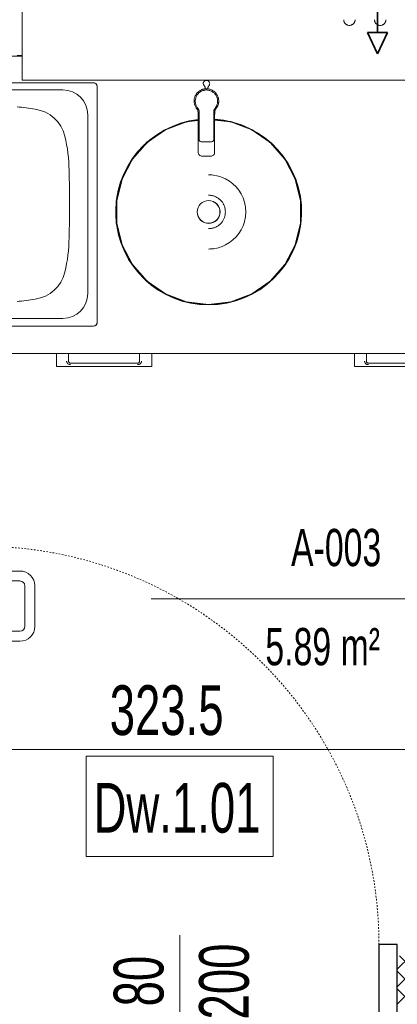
# Model space of a CAD drawing. Header units: centimetres. Extents: x 376 to 6517, y 1901 to 66534.
# Tile 49 of 105: x 1986 to 2062, y 66104 to 66302. Entities that reach past the tile are written whole.
import ezdxf

# ---------------------------------------------------------------- set-up
doc = ezdxf.new("R2010")
doc.units = ezdxf.units.CM
doc.linetypes.add('Kreska', pattern=[0.635, 0.3175, -0.3175])
for name, color, linetype, lineweight in [('A-ANNO-DIMS', 7, 'Continuous', 5), ('A-ANNO-DIMS-50', 7, 'Continuous', 5), ('A-AREA-IDEN', 7, 'Continuous', 5), ('A-DETL-GENF', 7, 'Continuous', 5), ('A-DOOR', 7, 'Continuous', 5), ('A-DOOR-FRAM', 7, 'Continuous', 25), ('A-DOOR-HDLN', 7, 'Kreska', 5), ('A-DOOR-IDEN', 7, 'Continuous', 5), ('A-GENM', 7, 'Continuous', 5), ('A-GLAZ', 7, 'Continuous', 5), ('A-WALL', 7, 'Continuous', 35), ('A-WALL-PATT', 7, 'Continuous', 35), ('G-IMPT', 7, 'Continuous', 5), ('I-FURN', 7, 'Continuous', 5), ('P-SANR-FIXT', 7, 'Continuous', 5)]:
    doc.layers.add(name, color=color, linetype=linetype, lineweight=lineweight)
doc.layers.add('A-DETL', color=7, linetype='Continuous', lineweight=5, true_color=0x00a600)
doc.styles.add('Arial Narrow_1', font='ARIALN.TTF', dxfattribs={"width": 0.8, "height": 10})
doc.styles.add('Arial_I_1', font='arial.ttf', dxfattribs={"width": 0.65, "height": 7.5})
doc.dimstyles.new('standard_wielkość_otworów', dxfattribs={"dimscale": 30.48, "dimtxt": 10.23431, "dimasz": 0.246063, "dimexe": 0.164042, "dimexo": 0.0625, "dimgap": 0, "dimtad": 1, "dimdec": 1, "dimrnd": 0.5, "dimdsep": 46, "dimtxsty": 'Arial Narrow_1', "dimblk1": 'OBLIQUE', "dimblk2": 'OBLIQUE', "dimsah": 1, "dimcen": 0.09, "dimazin": 0, "dimtfac": 1, "dimtdec": 4, "dimtix": 1, "dimtmove": 0, "dimatfit": 3, "dimfxl": 0.164042, "dimfxlon": 1, "dimtvp": 1, "dimtolj": 1, "dimtzin": 0, "dimarcsym": 2})

# ---------------------------------------------------------------- blocks, each defined once
blk = doc.blocks.new('Modele ogólne 2 - Modele ogólne 1-9019300-__-00_00 Przyziemie PB')
at = {"layer": 'A-GENM'}
for p, q in [((63702.14, 66201.46), (63568.64, 66201.46)), ((63628.87, 66141.59), (63892.19, 66141.59))]:
    blk.add_line(p, q, dxfattribs=at)
for centre, start, end in [((63716.47, 66195.31), 15, 90), ((63716.47, 66147.87), 285, 345)]:
    blk.add_arc(centre, 0.78, start, end, dxfattribs=at)
blk = doc.blocks.new('MEBLE szafka kuchenna doł - 3 szuflady-9019311-__-00_00 Przyziemie PB')
at = {"layer": 'G-IMPT'}
for p, q in [((-7.14, 60.01), (-7.14, 61.56)), ((-7.14, 60.63), (-7.14, 61.56)), ((-7.14, 60.63), (-7.14, 61.56)), ((-6.74, 61.96), (6.76, 61.96)), ((7.16, 61.56), (7.16, 60.01)), ((7.16, 61.56), (7.16, 60.05)), ((7.16, 61.56), (7.16, 60.05))]:
    blk.add_line(p, q, dxfattribs=at)
at = {"layer": 'G-IMPT', "flags": 128}
for points in [[(-6.74, 61.96), (-6.81, 61.95), (-6.87, 61.93), (-6.94, 61.9), (-6.99, 61.86), (-7.04, 61.82), (-7.08, 61.76), (-7.11, 61.7), (-7.13, 61.63), (-7.14, 61.56)], [(-7.14, 61.56), (-7.13, 61.63), (-7.11, 61.7), (-7.08, 61.76), (-7.04, 61.82), (-6.99, 61.86), (-6.94, 61.9), (-6.87, 61.93), (-6.81, 61.95), (-6.74, 61.96)], [(-7.04, 61.82), (-7.08, 61.76), (-7.11, 61.7), (-7.13, 61.63), (-7.14, 61.56)], [(-7.14, 61.56), (-7.13, 61.63), (-7.11, 61.7), (-7.08, 61.76), (-7.04, 61.82)], [(-7.04, 61.82), (-7.08, 61.76), (-7.11, 61.7), (-7.13, 61.63), (-7.14, 61.56)], [(-7.14, 61.56), (-7.13, 61.63), (-7.11, 61.7), (-7.08, 61.76), (-7.04, 61.82)], [(-6.74, 61.96), (-6.81, 61.95), (-6.87, 61.93), (-6.94, 61.9)], [(-6.94, 61.9), (-6.87, 61.93), (-6.81, 61.95), (-6.74, 61.96)], [(-6.74, 61.96), (-6.81, 61.95), (-6.87, 61.93), (-6.94, 61.9)], [(-6.94, 61.9), (-6.87, 61.93), (-6.81, 61.95), (-6.74, 61.96)], [(7.16, 61.56), (7.16, 61.63), (7.14, 61.7), (7.11, 61.76), (7.07, 61.82), (7.02, 61.86), (6.96, 61.9), (6.9, 61.93), (6.83, 61.95), (6.76, 61.96)], [(6.76, 61.96), (6.83, 61.95), (6.9, 61.93), (6.96, 61.9), (7.02, 61.86), (7.07, 61.82), (7.11, 61.76), (7.14, 61.7), (7.16, 61.63), (7.16, 61.56)], [(6.96, 61.9), (6.9, 61.93), (6.83, 61.95), (6.76, 61.96)], [(6.76, 61.96), (6.83, 61.95), (6.9, 61.93), (6.96, 61.9)], [(6.96, 61.9), (6.9, 61.93), (6.83, 61.95), (6.76, 61.96)], [(6.76, 61.96), (6.83, 61.95), (6.9, 61.93), (6.96, 61.9)], [(7.16, 61.56), (7.16, 61.63), (7.14, 61.7), (7.11, 61.76), (7.07, 61.82)], [(7.07, 61.82), (7.11, 61.76), (7.14, 61.7), (7.16, 61.63), (7.16, 61.56)], [(7.16, 61.56), (7.16, 61.63), (7.14, 61.7), (7.11, 61.76), (7.07, 61.82)], [(7.07, 61.82), (7.11, 61.76), (7.14, 61.7), (7.16, 61.63), (7.16, 61.56)]]:
    blk.add_lwpolyline(points, dxfattribs=at)
at = {"layer": 'I-FURN'}
for p, q in [((-9.59, 62.66), (9.61, 62.66)), ((-9.59, 62.66), (-9.59, 60.01)), ((9.61, 60.01), (9.61, 62.66)), ((28.41, 0.01), (28.41, 0.14))]:
    blk.add_line(p, q, dxfattribs=at)
for points, knots in [([(-6.74, 62.26), (-6.78, 62.26), (-6.87, 62.25), (-7.07, 62.21), (-7.24, 62.12), (-7.34, 62.01), (-7.39, 61.95), (-7.42, 61.89), (-7.45, 61.85), (-7.47, 61.81), (-7.49, 61.75), (-7.52, 61.67), (-7.53, 61.6), (-7.54, 61.56)], [0, 0, 0, 0, 0.125, 0.25, 0.5, 0.5625, 0.625, 0.6875, 0.71875, 0.75, 0.8125, 0.875, 1, 1, 1, 1]), ([(7.56, 61.56), (7.56, 61.6), (7.54, 61.67), (7.52, 61.75), (7.49, 61.81), (7.47, 61.85), (7.45, 61.89), (7.42, 61.95), (7.37, 62.01), (7.26, 62.12), (7.09, 62.21), (6.9, 62.25), (6.81, 62.26), (6.76, 62.26)], [0, 0, 0, 0, 0.125, 0.1875, 0.25, 0.28125, 0.3125, 0.375, 0.4375, 0.5, 0.75, 0.875, 1, 1, 1, 1])]:
    blk.add_open_spline(points, degree=3, knots=knots, dxfattribs=at)
for points in [[(-7.54, 61.56), (-7.52, 61.67), (-7.46, 61.87), (-7.29, 62.08), (-7.06, 62.22), (-6.85, 62.25), (-6.74, 62.26)], [(6.76, 62.26), (6.88, 62.25), (7.08, 62.22), (7.32, 62.08), (7.48, 61.87), (7.54, 61.67), (7.56, 61.56)]]:
    blk.add_open_spline(points, degree=3, dxfattribs=at)
blk = doc.blocks.new('Windows_S9000-Double-Vent-Window-with-Sashbars - O3 Windows_S9000-Double-Vent-Window-with-Sashbars 2-9090604-__-00_00 Przyziemie PB')
at = {"layer": 'A-GLAZ'}
for p, q in [((-69, -2.4), (-69, -23.4)), ((-69, -23.4), (69, -23.4))]:
    blk.add_line(p, q, dxfattribs=at)
for points, knots in [([(-4.25, -11.2), (-4.25, -11.22), (-4.25, -11.27), (-4.24, -11.35), (-4.23, -11.42), (-4.21, -11.5), (-4.19, -11.57), (-4.16, -11.64), (-4.13, -11.71), (-4.1, -11.78), (-4.06, -11.84), (-4, -11.92), (-3.93, -12), (-3.86, -12.06), (-3.78, -12.13), (-3.68, -12.2), (-3.54, -12.27), (-3.35, -12.33), (-3.2, -12.35), (-3.1, -12.35)], [0.5, 0.5, 0.5, 0.5, 0.5208333, 0.5416667, 0.5625, 0.5833333, 0.6041667, 0.625, 0.6458333, 0.6666667, 0.6875, 0.7083333, 0.75, 0.7708333, 0.7916667, 0.8333333, 0.875, 0.9166667, 1, 1, 1, 1]), ([(-3.1, -12.35), (-3, -12.35), (-2.85, -12.33), (-2.66, -12.27), (-2.52, -12.2), (-2.42, -12.13), (-2.34, -12.06), (-2.27, -12), (-2.19, -11.9), (-2.12, -11.8), (-2.07, -11.71), (-2.04, -11.64), (-2.01, -11.57), (-1.99, -11.5), (-1.97, -11.42), (-1.96, -11.35), (-1.95, -11.27), (-1.95, -11.22), (-1.95, -11.2)], [0, 0, 0, 0, 0.0833333, 0.125, 0.1666667, 0.2083333, 0.2291667, 0.25, 0.2916667, 0.3333333, 0.3541667, 0.375, 0.3958333, 0.4166667, 0.4375, 0.4583333, 0.4791667, 0.5, 0.5, 0.5, 0.5]), ([(1.95, -11.2), (1.95, -11.22), (1.95, -11.27), (1.96, -11.35), (1.97, -11.42), (1.99, -11.5), (2.01, -11.57), (2.04, -11.64), (2.07, -11.71), (2.1, -11.78), (2.14, -11.84), (2.2, -11.92), (2.27, -12), (2.34, -12.06), (2.42, -12.13), (2.52, -12.2), (2.66, -12.27), (2.85, -12.33), (3, -12.35), (3.1, -12.35)], [0.5, 0.5, 0.5, 0.5, 0.5208333, 0.5416667, 0.5625, 0.5833333, 0.6041667, 0.625, 0.6458333, 0.6666667, 0.6875, 0.7083333, 0.75, 0.7708333, 0.7916667, 0.8333333, 0.875, 0.9166667, 1, 1, 1, 1]), ([(3.1, -12.35), (3.2, -12.35), (3.35, -12.33), (3.54, -12.27), (3.68, -12.2), (3.78, -12.13), (3.86, -12.06), (3.93, -12), (4.01, -11.9), (4.08, -11.8), (4.13, -11.71), (4.16, -11.64), (4.19, -11.57), (4.21, -11.5), (4.23, -11.42), (4.24, -11.35), (4.25, -11.27), (4.25, -11.22), (4.25, -11.2)], [0, 0, 0, 0, 0.0833333, 0.125, 0.1666667, 0.2083333, 0.2291667, 0.25, 0.2916667, 0.3333333, 0.3541667, 0.375, 0.3958333, 0.4166667, 0.4375, 0.4583333, 0.4791667, 0.5, 0.5, 0.5, 0.5])]:
    blk.add_open_spline(points, degree=3, knots=knots, dxfattribs=at)
blk = doc.blocks.new('MEBLE szafka kuchenna doł - 3 szuflady-V5-__-00_00 Przyziemie PB')
at = {"layer": 'G-IMPT'}
for p, q in [((-7.14, 60.01), (-7.14, 61.56)), ((-7.14, 60.63), (-7.14, 61.56)), ((-7.14, 60.63), (-7.14, 61.56)), ((-6.74, 61.96), (6.76, 61.96)), ((7.16, 61.56), (7.16, 60.01)), ((7.16, 61.56), (7.16, 60.05)), ((7.16, 61.56), (7.16, 60.05))]:
    blk.add_line(p, q, dxfattribs=at)
at = {"layer": 'G-IMPT', "flags": 128}
for points in [[(-6.74, 61.96), (-6.81, 61.95), (-6.87, 61.93), (-6.94, 61.9), (-6.99, 61.86), (-7.04, 61.82), (-7.08, 61.76), (-7.11, 61.7), (-7.13, 61.63), (-7.14, 61.56)], [(-7.14, 61.56), (-7.13, 61.63), (-7.11, 61.7), (-7.08, 61.76), (-7.04, 61.82), (-6.99, 61.86), (-6.94, 61.9), (-6.87, 61.93), (-6.81, 61.95), (-6.74, 61.96)], [(-7.04, 61.82), (-7.08, 61.76), (-7.11, 61.7), (-7.13, 61.63), (-7.14, 61.56)], [(-7.14, 61.56), (-7.13, 61.63), (-7.11, 61.7), (-7.08, 61.76), (-7.04, 61.82)], [(-7.04, 61.82), (-7.08, 61.76), (-7.11, 61.7), (-7.13, 61.63), (-7.14, 61.56)], [(-7.14, 61.56), (-7.13, 61.63), (-7.11, 61.7), (-7.08, 61.76), (-7.04, 61.82)], [(-6.74, 61.96), (-6.81, 61.95), (-6.87, 61.93), (-6.94, 61.9)], [(-6.94, 61.9), (-6.87, 61.93), (-6.81, 61.95), (-6.74, 61.96)], [(-6.74, 61.96), (-6.81, 61.95), (-6.87, 61.93), (-6.94, 61.9)], [(-6.94, 61.9), (-6.87, 61.93), (-6.81, 61.95), (-6.74, 61.96)], [(7.16, 61.56), (7.16, 61.63), (7.14, 61.7), (7.11, 61.76), (7.07, 61.82), (7.02, 61.86), (6.96, 61.9), (6.9, 61.93), (6.83, 61.95), (6.76, 61.96)], [(6.76, 61.96), (6.83, 61.95), (6.9, 61.93), (6.96, 61.9), (7.02, 61.86), (7.07, 61.82), (7.11, 61.76), (7.14, 61.7), (7.16, 61.63), (7.16, 61.56)], [(6.96, 61.9), (6.9, 61.93), (6.83, 61.95), (6.76, 61.96)], [(6.76, 61.96), (6.83, 61.95), (6.9, 61.93), (6.96, 61.9)], [(6.96, 61.9), (6.9, 61.93), (6.83, 61.95), (6.76, 61.96)], [(6.76, 61.96), (6.83, 61.95), (6.9, 61.93), (6.96, 61.9)], [(7.16, 61.56), (7.16, 61.63), (7.14, 61.7), (7.11, 61.76), (7.07, 61.82)], [(7.07, 61.82), (7.11, 61.76), (7.14, 61.7), (7.16, 61.63), (7.16, 61.56)], [(7.16, 61.56), (7.16, 61.63), (7.14, 61.7), (7.11, 61.76), (7.07, 61.82)], [(7.07, 61.82), (7.11, 61.76), (7.14, 61.7), (7.16, 61.63), (7.16, 61.56)]]:
    blk.add_lwpolyline(points, dxfattribs=at)
at = {"layer": 'I-FURN'}
for p, q in [((-9.59, 62.66), (9.61, 62.66)), ((-9.59, 62.66), (-9.59, 60.01)), ((9.61, 60.01), (9.61, 62.66))]:
    blk.add_line(p, q, dxfattribs=at)
for points, knots in [([(-6.74, 62.26), (-6.78, 62.26), (-6.87, 62.25), (-7.07, 62.21), (-7.24, 62.12), (-7.34, 62.01), (-7.39, 61.95), (-7.42, 61.89), (-7.45, 61.85), (-7.47, 61.81), (-7.49, 61.75), (-7.52, 61.67), (-7.53, 61.6), (-7.54, 61.56)], [0, 0, 0, 0, 0.125, 0.25, 0.5, 0.5625, 0.625, 0.6875, 0.71875, 0.75, 0.8125, 0.875, 1, 1, 1, 1]), ([(7.56, 61.56), (7.56, 61.6), (7.54, 61.67), (7.52, 61.75), (7.49, 61.81), (7.47, 61.85), (7.45, 61.89), (7.42, 61.95), (7.37, 62.01), (7.26, 62.12), (7.09, 62.21), (6.9, 62.25), (6.81, 62.26), (6.76, 62.26)], [0, 0, 0, 0, 0.125, 0.1875, 0.25, 0.28125, 0.3125, 0.375, 0.4375, 0.5, 0.75, 0.875, 1, 1, 1, 1])]:
    blk.add_open_spline(points, degree=3, knots=knots, dxfattribs=at)
for points in [[(-7.54, 61.56), (-7.52, 61.67), (-7.46, 61.87), (-7.29, 62.08), (-7.06, 62.22), (-6.85, 62.25), (-6.74, 62.26)], [(6.76, 62.26), (6.88, 62.25), (7.08, 62.22), (7.32, 62.08), (7.48, 61.87), (7.54, 61.67), (7.56, 61.56)]]:
    blk.add_open_spline(points, degree=3, dxfattribs=at)
blk = doc.blocks.new('Drz Drzwi pełne x1 ___FK_04_1 - Dd - W - DRE zwykłe - 88 x 207_3 _80 x 200_-9287434-__-00_00 Przyziemie PB')
at = {"layer": 'A-DOOR'}
for p, q in [((-35.3, 82.45), (-32.2, 82.45)), ((-35.3, 80.45), (-32.2, 80.45)), ((-31.2, 71.31), (-31.2, 79.45)), ((-29.2, 71.31), (-29.2, 79.45)), ((-34.3, 70.31), (-32.2, 70.31)), ((-34.3, 68.31), (-32.2, 68.31))]:
    blk.add_line(p, q, dxfattribs=at)
for centre, radius, start, end in [((-32.2, 79.45), 3, 0, 90), ((-32.2, 79.45), 1, 0, 90), ((-32.2, 71.31), 3, 270, 0), ((-32.2, 71.31), 1, 270, 0)]:
    blk.add_arc(centre, radius, start, end, dxfattribs=at)
at = {"layer": 'A-DOOR-FRAM'}
for p, q in [((43.8, 7.25), (40.1, 7.25)), ((40.1, 7.25), (40.1, -7.25)), ((43.8, -7.25), (43.8, 7.25))]:
    blk.add_line(p, q, dxfattribs=at)
at = {"layer": 'A-DOOR-HDLN'}
blk.add_arc((-40.1, 7.25), 80.2, 360, 90, dxfattribs=at)
blk = doc.blocks.new('Stainless steel double bowl kitchen sink - J - 870510901 - 870510901 Stainless Steel-9242415-__-00_00 Przyziemie PB')
at = {"layer": 'A-GENM'}
for p, q in [((12.41, 0), (44.2, 0)), ((38.09, -1.43), (11.93, -1.43)), ((45, -0.8), (45, -48.2)), ((43.09, -42.43), (43.09, -6.43)), ((1.68, -47.43), (38.09, -47.43)), ((44.2, -49), (-44.2, -49))]:
    blk.add_line(p, q, dxfattribs=at)
for centre, radius, start, end in [((38.09, -6.43), 5, 360, 90), ((44.2, -0.8), 0.8, 360, 90), ((26.27, -39.06), 34.31, 79.5365, 85.6768), ((31.56, -12.37), 7.11, 13.2947, 82.421), ((7.42, -18.08), 31.92, 0.7053, 13.2947), ((-225.05, -24.43), 264.47, 358.5375, 1.4625), ((7.42, -30.79), 31.92, 346.7053, 359.2947), ((31.56, -36.5), 7.11, 277.579, 346.7053), ((26.27, -9.81), 34.31, 274.3232, 280.4635), ((38.09, -42.43), 5, 270, 360), ((44.2, -48.2), 0.8, 270, 360)]:
    blk.add_arc(centre, radius, start, end, dxfattribs=at)
blk = doc.blocks.new('Sanitary_Basins_DELABIE_120470-HEMI-inset-round-washbasin-diam-3 - Sanitary_Basins_DELABIE_120470-HEMI-inset-round-washbasin-diam-3-9282861-__-00_00 Przyziemie PB')
at = {"layer": 'A-GENM'}
for radius, start, end in [(18.73, 90, 263.5441), (18.65, 90, 263.5164), (18.73, 273.7379, 90), (18.65, 273.7539, 90), (7.47, 80.2369, 90), (7.47, 69.8663, 79.4118), (7.47, 15.2254, 69.6132), (2.3, 90, 270), (2.28, 90, 270), (3.37, 70.5311, 90), (3.36, 83.5745, 90), (2.3, 270, 90), (2.28, 270, 88.9024), (3.36, 70, 80.8278), (3.37, 50.3011, 70), (3.37, 30, 50), (3.37, 10, 29.4335), (3.37, 350.4059, 9.5941), (7.47, 5.2941, 14.989), (7.47, 355.1021, 4.8979), (3.37, 310, 330), (7.47, 290.3868, 344.7746), (3.37, 330.5665, 350), (7.47, 345.011, 354.7059), (3.37, 270, 289.4689), (3.36, 270, 276.4255), (3.36, 279.1722, 290), (3.37, 290, 309.6989), (7.47, 270, 279.7631), (7.47, 280.5882, 290.1337)]:
    blk.add_arc((0, 0), radius, start, end, dxfattribs=at)
at = {"layer": 'G-IMPT', "flags": 128}
for points in [[(0, 18.73), (-4.48, 18.19), (-8.7, 16.58), (-12.42, 14.02), (-15.41, 10.64), (-17.51, 6.64), (-18.59, 2.26), (-18.59, -2.26), (-17.51, -6.64), (-15.41, -10.64), (-12.42, -14.02), (-8.7, -16.58), (-4.48, -18.19), (-2.09, -18.48)], [(-2.09, -18.4), (-4.46, -18.11), (-8.67, -16.51), (-12.37, -13.96), (-15.35, -10.59), (-17.44, -6.61), (-18.51, -2.25), (-18.51, 2.25), (-17.44, 6.61), (-15.35, 10.59), (-12.37, 13.96), (-8.67, 16.51), (-4.46, 18.11), (0, 18.65)], [(1.21, -18.58), (4.48, -18.19), (8.7, -16.58), (12.42, -14.02), (15.41, -10.64), (17.51, -6.64), (18.59, -2.26), (18.59, 2.26), (17.51, 6.64), (15.41, 10.64), (12.42, 14.02), (8.7, 16.58), (4.48, 18.19), (0, 18.73)], [(0, 18.65), (4.46, 18.11), (8.67, 16.51), (12.37, 13.96), (15.35, 10.59), (17.44, 6.61), (18.51, 2.25), (18.51, -2.25), (17.44, -6.61), (15.35, -10.59), (12.37, -13.96), (8.67, -16.51), (4.46, -18.11), (1.21, -18.5)]]:
    blk.add_lwpolyline(points, dxfattribs=at)
blk = doc.blocks.new('Sanitary_Taps-Mixers_DURAVIT-AG_A-1-Single-lever-washbasin-mixer A11010 - A_1 Single lever washbasin mixer with pop-up waste - A11010001010-8252695-__-00_00 Przyziemie PB')
at = {"layer": 'A-DETL-GENF'}
for p, q in [((-0.45, 3.98), (-0.54, 3.89)), ((-0.35, 4.06), (-0.45, 3.98)), ((-0.24, 4.11), (-0.35, 4.06)), ((-0.14, 4.14), (-0.24, 4.11)), ((-0.04, 4.16), (-0.14, 4.14)), ((0.06, 4.16), (-0.04, 4.16)), ((0.16, 4.14), (0.06, 4.16)), ((0.26, 4.11), (0.16, 4.14)), ((0.36, 4.06), (0.26, 4.11)), ((0.47, 3.98), (0.36, 4.06)), ((0.55, 3.89), (0.47, 3.98)), ((-1.5, 1.98), (-1.59, 1.91)), ((-1.5, 1.98), (-1.59, 1.91)), ((-1.41, 2.05), (-1.5, 1.98)), ((-1.41, 2.05), (-1.5, 1.98)), ((-1.32, 2.11), (-1.41, 2.05)), ((-1.32, 2.11), (-1.41, 2.05)), ((-1.23, 2.17), (-1.32, 2.11)), ((-1.23, 2.17), (-1.32, 2.11)), ((-1.13, 2.22), (-1.23, 2.17)), ((-1.13, 2.22), (-1.23, 2.17)), ((-1.02, 2.27), (-1.13, 2.22)), ((-1.02, 2.27), (-1.13, 2.22)), ((-1.03, 2), (-1.12, 1.95)), ((-0.86, 2.08), (-1.03, 2)), ((-0.91, 2.32), (-1.02, 2.27)), ((-0.91, 2.32), (-1.02, 2.27)), ((-0.8, 2.36), (-0.91, 2.32)), ((-0.8, 2.36), (-0.91, 2.32)), ((-0.69, 2.14), (-0.86, 2.08)), ((-0.69, 2.39), (-0.8, 2.36)), ((-0.69, 2.39), (-0.8, 2.36)), ((-0.57, 2.43), (-0.69, 2.39)), ((-0.57, 2.43), (-0.69, 2.39)), ((-0.54, 2.18), (-0.69, 2.14)), ((-0.63, 3.69), (-0.64, 3.58)), ((-0.64, 3.58), (-0.63, 3.48)), ((-0.6, 3.79), (-0.63, 3.69)), ((-0.63, 3.48), (-0.6, 3.38)), ((-0.54, 3.89), (-0.6, 3.79)), ((-0.6, 3.38), (-0.28, 2.81)), ((-0.45, 2.45), (-0.57, 2.43)), ((-0.45, 2.45), (-0.57, 2.43)), ((-0.43, 2.21), (-0.54, 2.18)), ((-0.26, 2.47), (-0.45, 2.45)), ((-0.26, 2.47), (-0.45, 2.45)), ((-0.23, 2.24), (-0.43, 2.21)), ((-0.28, 2.81), (-0.26, 2.47)), ((0, 2.49), (-0.26, 2.47)), ((-0.07, 2.25), (-0.23, 2.24)), ((0.08, 2.25), (-0.07, 2.25)), ((0.26, 2.48), (0, 2.49)), ((0.21, 2.24), (0.08, 2.25)), ((0.4, 2.22), (0.21, 2.24)), ((0.26, 2.76), (0.59, 3.32)), ((0.26, 2.48), (0.26, 2.76)), ((0.44, 2.45), (0.26, 2.48)), ((0.44, 2.45), (0.26, 2.48)), ((0.55, 2.18), (0.4, 2.22)), ((0.56, 2.43), (0.44, 2.45)), ((0.56, 2.43), (0.44, 2.45)), ((0.61, 3.79), (0.55, 3.89)), ((0.7, 2.14), (0.55, 2.18)), ((0.69, 2.39), (0.56, 2.43)), ((0.69, 2.39), (0.56, 2.43)), ((0.59, 3.32), (0.63, 3.43)), ((0.65, 3.69), (0.61, 3.79)), ((0.63, 3.43), (0.66, 3.53)), ((0.66, 3.53), (0.65, 3.69)), ((0.81, 2.36), (0.69, 2.39)), ((0.81, 2.36), (0.69, 2.39)), ((0.83, 2.09), (0.7, 2.14)), ((0.93, 2.31), (0.81, 2.36)), ((0.93, 2.31), (0.81, 2.36)), ((0.99, 2.02), (0.83, 2.09)), ((1.04, 2.26), (0.93, 2.31)), ((1.04, 2.26), (0.93, 2.31)), ((1.13, 1.95), (0.99, 2.02)), ((1.15, 2.21), (1.04, 2.26)), ((1.15, 2.21), (1.04, 2.26)), ((1.26, 2.14), (1.15, 2.21)), ((1.26, 2.14), (1.15, 2.21)), ((1.37, 2.08), (1.26, 2.14)), ((1.37, 2.08), (1.26, 2.14)), ((1.47, 2.01), (1.37, 2.08)), ((1.47, 2.01), (1.37, 2.08)), ((1.56, 1.94), (1.47, 2.01)), ((1.56, 1.94), (1.47, 2.01)), ((-2.47, 0.2), (-2.48, -0.19)), ((-2.47, 0.2), (-2.48, -0.19)), ((-2.46, 0.33), (-2.47, 0.2)), ((-2.46, 0.33), (-2.47, 0.2)), ((-2.44, 0.45), (-2.46, 0.33)), ((-2.44, 0.45), (-2.46, 0.33)), ((-2.41, 0.58), (-2.44, 0.45)), ((-2.41, 0.58), (-2.44, 0.45)), ((-2.38, 0.7), (-2.41, 0.58)), ((-2.38, 0.7), (-2.41, 0.58)), ((-2.34, 0.82), (-2.38, 0.7)), ((-2.34, 0.82), (-2.38, 0.7)), ((-2.3, 0.94), (-2.34, 0.82)), ((-2.3, 0.94), (-2.34, 0.82)), ((-2.24, 1.06), (-2.3, 0.94)), ((-2.24, 1.06), (-2.3, 0.94)), ((-2.24, 0.16), (-2.25, 0)), ((-2.19, 1.17), (-2.24, 1.06)), ((-2.19, 1.17), (-2.24, 1.06)), ((-2.22, 0.31), (-2.24, 0.16)), ((-2.21, 0.41), (-2.22, 0.31)), ((-2.16, 0.62), (-2.21, 0.41)), ((-2.13, 1.28), (-2.19, 1.17)), ((-2.13, 1.28), (-2.19, 1.17)), ((-2.11, 0.77), (-2.16, 0.62)), ((-2.06, 1.38), (-2.13, 1.28)), ((-2.06, 1.38), (-2.13, 1.28)), ((-2.07, 0.86), (-2.11, 0.77)), ((-1.99, 1.03), (-2.07, 0.86)), ((-1.99, 1.48), (-2.06, 1.38)), ((-1.99, 1.48), (-2.06, 1.38)), ((-1.92, 1.58), (-1.99, 1.48)), ((-1.92, 1.58), (-1.99, 1.48)), ((-1.9, 1.19), (-1.99, 1.03)), ((-1.84, 1.67), (-1.92, 1.58)), ((-1.84, 1.67), (-1.92, 1.58)), ((-1.82, 1.32), (-1.9, 1.19)), ((-1.76, 1.76), (-1.84, 1.67)), ((-1.76, 1.76), (-1.84, 1.67)), ((-1.74, 1.42), (-1.82, 1.32)), ((-1.68, 1.84), (-1.76, 1.76)), ((-1.68, 1.84), (-1.76, 1.76)), ((-1.61, 1.56), (-1.74, 1.42)), ((-1.59, 1.91), (-1.68, 1.84)), ((-1.59, 1.91), (-1.68, 1.84)), ((-1.5, 1.67), (-1.61, 1.56)), ((-1.42, 1.74), (-1.5, 1.67)), ((-1.25, 1.87), (-1.42, 1.74)), ((-1.12, 1.95), (-1.25, 1.87)), ((1.24, 1.88), (1.13, 1.95)), ((1.39, 1.77), (1.24, 1.88)), ((1.51, 1.67), (1.39, 1.77)), ((1.6, 1.59), (1.51, 1.67)), ((1.65, 1.86), (1.56, 1.94)), ((1.65, 1.86), (1.56, 1.94)), ((1.73, 1.45), (1.6, 1.59)), ((1.74, 1.78), (1.65, 1.86)), ((1.74, 1.78), (1.65, 1.86)), ((1.83, 1.32), (1.73, 1.45)), ((1.82, 1.69), (1.74, 1.78)), ((1.82, 1.69), (1.74, 1.78)), ((1.9, 1.61), (1.82, 1.69)), ((1.9, 1.61), (1.82, 1.69)), ((1.89, 1.23), (1.83, 1.32)), ((1.99, 1.06), (1.89, 1.23)), ((1.97, 1.52), (1.9, 1.61)), ((1.97, 1.52), (1.9, 1.61)), ((2.03, 1.43), (1.97, 1.52)), ((2.03, 1.43), (1.97, 1.52)), ((2.06, 0.92), (1.99, 1.06)), ((2.09, 1.34), (2.03, 1.43)), ((2.09, 1.34), (2.03, 1.43)), ((2.1, 0.83), (2.06, 0.92)), ((2.15, 1.24), (2.09, 1.34)), ((2.15, 1.24), (2.09, 1.34)), ((2.17, 0.62), (2.1, 0.83)), ((2.2, 1.14), (2.15, 1.24)), ((2.2, 1.14), (2.15, 1.24)), ((2.21, 0.47), (2.17, 0.62)), ((2.25, 1.04), (2.2, 1.14)), ((2.25, 1.04), (2.2, 1.14)), ((2.23, 0.31), (2.21, 0.47)), ((2.25, 0.2), (2.23, 0.31)), ((2.3, 0.93), (2.25, 1.04)), ((2.3, 0.93), (2.25, 1.04)), ((2.25, 0), (2.25, 0.2)), ((2.34, 0.82), (2.3, 0.93)), ((2.34, 0.82), (2.3, 0.93)), ((2.38, 0.7), (2.34, 0.82)), ((2.38, 0.7), (2.34, 0.82)), ((2.41, 0.58), (2.38, 0.7)), ((2.41, 0.58), (2.38, 0.7)), ((2.43, 0.46), (2.41, 0.58)), ((2.43, 0.46), (2.41, 0.58)), ((2.45, 0.34), (2.43, 0.46)), ((2.45, 0.34), (2.43, 0.46)), ((2.47, 0.22), (2.45, 0.34)), ((2.47, 0.22), (2.45, 0.34)), ((2.47, 0.09), (2.47, 0.22)), ((2.47, 0.09), (2.47, 0.22)), ((2.47, -0.04), (2.47, 0.09)), ((2.47, -0.04), (2.47, 0.09)), ((-2.48, -0.19), (-2.42, -0.59)), ((-2.48, -0.19), (-2.42, -0.59)), ((-2.42, -0.59), (-2.29, -0.97)), ((-2.42, -0.59), (-2.29, -0.97)), ((-2.29, -0.97), (-2.09, -1.31)), ((-2.29, -0.97), (-2.09, -1.31)), ((-2.25, 0), (-2.24, -0.15)), ((-2.24, -0.15), (-2.22, -0.31)), ((-2.22, -0.31), (-2.2, -0.46)), ((-2.2, -0.46), (-2.16, -0.61)), ((-2.16, -0.61), (-2.11, -0.76)), ((-2.11, -0.76), (-2.06, -0.9)), ((-2.09, -1.31), (-2.03, -1.4)), ((-2.09, -1.31), (-2.03, -1.4)), ((-2.06, -0.9), (-1.99, -1.04)), ((-2.03, -1.4), (-1.97, -1.49)), ((-2.03, -1.4), (-1.97, -1.49)), ((-1.99, -1.04), (-1.91, -1.17)), ((-1.97, -1.49), (-1.9, -1.57)), ((-1.97, -1.49), (-1.9, -1.57)), ((-1.91, -1.17), (-1.83, -1.3)), ((-1.9, -1.57), (-1.82, -1.66)), ((-1.9, -1.57), (-1.82, -1.66)), ((-1.83, -1.3), (-1.74, -1.43)), ((-1.82, -1.66), (-1.76, -1.72)), ((-1.82, -1.66), (-1.76, -1.72)), ((-1.76, -1.72), (-1.72, -2)), ((-1.76, -1.72), (-1.72, -2)), ((-1.74, -1.43), (-1.66, -1.52)), ((-1.66, -1.52), (-1.62, -1.59)), ((-1.62, -1.59), (-1.58, -1.66)), ((-1.58, -1.66), (-1.54, -1.76)), ((-1.54, -1.76), (-1.51, -1.85)), ((-1.51, -1.85), (-1.49, -1.96)), ((-1.49, -1.96), (-1.48, -2.05)), ((1.48, -2.07), (1.5, -1.97)), ((1.5, -1.97), (1.51, -1.89)), ((1.51, -1.89), (1.54, -1.79)), ((1.54, -1.79), (1.58, -1.69)), ((1.58, -1.69), (1.63, -1.6)), ((1.63, -1.6), (1.67, -1.52)), ((1.67, -1.52), (1.74, -1.43)), ((1.73, -2), (1.76, -1.79)), ((1.73, -2), (1.76, -1.79)), ((1.74, -1.43), (1.84, -1.3)), ((1.76, -1.79), (1.78, -1.71)), ((1.76, -1.79), (1.78, -1.71)), ((1.78, -1.71), (1.84, -1.64)), ((1.78, -1.71), (1.84, -1.64)), ((1.84, -1.3), (1.9, -1.22)), ((1.84, -1.64), (1.92, -1.55)), ((1.84, -1.64), (1.92, -1.55)), ((1.9, -1.22), (2, -1.04)), ((1.92, -1.55), (1.99, -1.45)), ((1.92, -1.55), (1.99, -1.45)), ((1.99, -1.45), (2.06, -1.35)), ((1.99, -1.45), (2.06, -1.35)), ((2, -1.04), (2.05, -0.93)), ((2.05, -0.93), (2.12, -0.76)), ((2.06, -1.35), (2.28, -0.97)), ((2.06, -1.35), (2.28, -0.97)), ((2.12, -0.76), (2.16, -0.63)), ((2.16, -0.63), (2.21, -0.46)), ((2.21, -0.46), (2.23, -0.32)), ((2.23, -0.32), (2.25, -0.15)), ((2.25, -0.15), (2.25, 0)), ((2.28, -0.97), (2.41, -0.55)), ((2.28, -0.97), (2.41, -0.55)), ((2.41, -0.55), (2.44, -0.42)), ((2.41, -0.55), (2.44, -0.42)), ((2.44, -0.42), (2.46, -0.29)), ((2.44, -0.42), (2.46, -0.29)), ((2.46, -0.29), (2.47, -0.17)), ((2.46, -0.29), (2.47, -0.17)), ((2.47, -0.17), (2.47, -0.04)), ((2.47, -0.17), (2.47, -0.04)), ((-1.72, -2), (-1.69, -2.23)), ((-1.72, -2), (-1.69, -2.23)), ((-1.69, -2.23), (-1.67, -2.36)), ((-1.69, -2.23), (-1.67, -2.36)), ((-1.67, -2.36), (-1.66, -2.49)), ((-1.67, -2.36), (-1.66, -2.49)), ((-1.66, -2.49), (-1.66, -2.63)), ((-1.66, -2.49), (-1.66, -2.63)), ((-1.66, -2.63), (-1.65, -2.78)), ((-1.66, -2.63), (-1.65, -2.78)), ((-1.65, -2.78), (-1.65, -2.94)), ((-1.65, -2.78), (-1.65, -2.94)), ((-1.65, -2.94), (-1.65, -3.1)), ((-1.65, -2.94), (-1.65, -3.1)), ((-1.65, -3.1), (-1.65, -3.19)), ((-1.65, -3.1), (-1.65, -3.19)), ((-1.65, -3.19), (-1.65, -3.36)), ((-1.65, -3.19), (-1.65, -3.36)), ((-1.65, -3.36), (-1.65, -3.53)), ((-1.65, -3.36), (-1.65, -3.53)), ((-1.65, -3.53), (-1.65, -3.7)), ((-1.65, -3.53), (-1.65, -3.7)), ((-1.65, -3.7), (-1.65, -3.87)), ((-1.65, -3.7), (-1.65, -3.87)), ((-1.65, -3.87), (-1.65, -4.22)), ((-1.65, -3.87), (-1.65, -4.22)), ((-1.48, -2.05), (-1.47, -2.16)), ((-1.47, -2.16), (-1.47, -2.83)), ((-1.47, -2.83), (-1.47, -6.36)), ((1.48, -2.17), (1.48, -2.07)), ((1.48, -3.09), (1.48, -2.17)), ((1.48, -4.01), (1.48, -3.09)), ((1.65, -3.1), (1.66, -2.94)), ((1.65, -3.1), (1.66, -2.94)), ((1.65, -3.19), (1.65, -3.1)), ((1.65, -3.19), (1.65, -3.1)), ((1.65, -3.36), (1.65, -3.19)), ((1.65, -3.36), (1.65, -3.19)), ((1.65, -3.53), (1.65, -3.36)), ((1.65, -3.53), (1.65, -3.36)), ((1.65, -3.7), (1.65, -3.53)), ((1.65, -3.7), (1.65, -3.53)), ((1.65, -3.87), (1.65, -3.7)), ((1.65, -3.87), (1.65, -3.7)), ((1.65, -4.05), (1.65, -3.87)), ((1.65, -4.05), (1.65, -3.87)), ((1.66, -2.78), (1.67, -2.63)), ((1.66, -2.78), (1.67, -2.63)), ((1.66, -2.94), (1.66, -2.78)), ((1.66, -2.94), (1.66, -2.78)), ((1.67, -2.49), (1.68, -2.36)), ((1.67, -2.49), (1.68, -2.36)), ((1.67, -2.63), (1.67, -2.49)), ((1.67, -2.63), (1.67, -2.49)), ((1.68, -2.36), (1.7, -2.23)), ((1.68, -2.36), (1.7, -2.23)), ((1.7, -2.23), (1.73, -2)), ((1.7, -2.23), (1.73, -2)), ((-1.65, -4.22), (-1.65, -4.39)), ((-1.65, -4.22), (-1.65, -4.39)), ((-1.65, -4.39), (-1.65, -4.56)), ((-1.65, -4.39), (-1.65, -4.56)), ((-1.65, -4.56), (-1.65, -4.75)), ((-1.65, -4.56), (-1.65, -4.75)), ((-1.65, -4.75), (-1.65, -4.94)), ((-1.65, -4.75), (-1.65, -4.94)), ((-1.65, -4.94), (-1.65, -5.12)), ((-1.65, -4.94), (-1.65, -5.12)), ((-1.65, -5.12), (-1.65, -5.31)), ((-1.65, -5.12), (-1.65, -5.31)), ((-1.65, -5.31), (-1.65, -5.47)), ((-1.65, -5.31), (-1.65, -5.47)), ((-1.65, -5.47), (-1.65, -5.63)), ((-1.65, -5.47), (-1.65, -5.63)), ((-1.65, -5.63), (-1.65, -5.79)), ((-1.65, -5.63), (-1.65, -5.79)), ((-1.65, -5.79), (-1.65, -5.95)), ((-1.65, -5.79), (-1.65, -5.95)), ((-1.65, -5.95), (-1.65, -6.29)), ((-1.65, -5.95), (-1.65, -6.29)), ((1.48, -4.93), (1.48, -4.01)), ((1.48, -6.36), (1.48, -4.93)), ((1.65, -4.39), (1.65, -4.05)), ((1.65, -4.39), (1.65, -4.05)), ((1.65, -4.56), (1.65, -4.39)), ((1.65, -4.56), (1.65, -4.39)), ((1.65, -4.75), (1.65, -4.56)), ((1.65, -4.75), (1.65, -4.56)), ((1.65, -4.94), (1.65, -4.75)), ((1.65, -4.94), (1.65, -4.75)), ((1.65, -5.12), (1.65, -4.94)), ((1.65, -5.12), (1.65, -4.94)), ((1.65, -5.31), (1.65, -5.12)), ((1.65, -5.31), (1.65, -5.12)), ((1.65, -5.47), (1.65, -5.31)), ((1.65, -5.47), (1.65, -5.31)), ((1.65, -5.63), (1.65, -5.47)), ((1.65, -5.63), (1.65, -5.47)), ((1.65, -5.79), (1.65, -5.63)), ((1.65, -5.79), (1.65, -5.63)), ((1.65, -5.95), (1.65, -5.79)), ((1.65, -5.95), (1.65, -5.79)), ((1.65, -6.12), (1.65, -5.95)), ((1.65, -6.12), (1.65, -5.95)), ((-1.65, -6.29), (-1.65, -6.46)), ((-1.65, -6.29), (-1.65, -6.46)), ((-1.65, -6.46), (-1.65, -6.64)), ((-1.65, -6.46), (-1.65, -6.64)), ((-1.65, -6.64), (-1.65, -6.8)), ((-1.65, -6.64), (-1.65, -6.8)), ((-1.65, -6.8), (-1.65, -6.97)), ((-1.65, -6.8), (-1.65, -6.97)), ((-1.65, -6.97), (-1.65, -7.15)), ((-1.65, -6.97), (-1.65, -7.15)), ((-1.65, -7.15), (-1.65, -7.33)), ((-1.65, -7.15), (-1.65, -7.33)), ((-1.65, -7.33), (-1.65, -7.5)), ((-1.65, -7.33), (-1.65, -7.5)), ((-1.65, -7.5), (-1.65, -7.68)), ((-1.65, -7.5), (-1.65, -7.68)), ((-1.65, -7.68), (-1.65, -7.88)), ((-1.65, -7.68), (-1.65, -7.88)), ((-1.65, -7.88), (-1.65, -8.07)), ((-1.65, -7.88), (-1.65, -8.07)), ((-1.47, -6.36), (-1.47, -6.48)), ((-1.47, -6.48), (-1.47, -6.6)), ((-1.47, -6.6), (-1.47, -6.72)), ((-1.47, -6.72), (-1.47, -6.84)), ((-1.47, -6.84), (-1.47, -6.95)), ((-1.47, -6.95), (-1.47, -7.07)), ((-1.47, -7.07), (-1.47, -7.19)), ((-1.47, -7.19), (-1.47, -7.31)), ((-1.47, -7.31), (-1.47, -7.43)), ((-1.47, -7.43), (-1.47, -7.55)), ((-1.47, -7.55), (-1.47, -7.7)), ((-1.47, -7.7), (-1.46, -7.79)), ((-1.46, -7.79), (-1.43, -7.89)), ((-1.43, -7.89), (-1.39, -7.96)), ((1.39, -7.98), (1.44, -7.89)), ((1.44, -7.89), (1.47, -7.8)), ((1.47, -7.8), (1.48, -7.7)), ((1.48, -6.48), (1.48, -6.36)), ((1.48, -6.6), (1.48, -6.48)), ((1.48, -6.72), (1.48, -6.6)), ((1.48, -6.84), (1.48, -6.72)), ((1.48, -6.95), (1.48, -6.84)), ((1.48, -7.07), (1.48, -6.95)), ((1.48, -7.19), (1.48, -7.07)), ((1.48, -7.7), (1.48, -7.19)), ((1.65, -6.46), (1.65, -6.12)), ((1.65, -6.46), (1.65, -6.12)), ((1.65, -6.64), (1.65, -6.46)), ((1.65, -6.64), (1.65, -6.46)), ((1.65, -6.8), (1.65, -6.64)), ((1.65, -6.8), (1.65, -6.64)), ((1.65, -6.97), (1.65, -6.8)), ((1.65, -6.97), (1.65, -6.8)), ((1.65, -7.15), (1.65, -6.97)), ((1.65, -7.15), (1.65, -6.97)), ((1.65, -7.33), (1.65, -7.15)), ((1.65, -7.33), (1.65, -7.15)), ((1.65, -7.5), (1.65, -7.33)), ((1.65, -7.5), (1.65, -7.33)), ((1.65, -7.68), (1.65, -7.5)), ((1.65, -7.68), (1.65, -7.5)), ((1.65, -7.88), (1.65, -7.68)), ((1.65, -7.88), (1.65, -7.68)), ((1.65, -8.07), (1.65, -7.88)), ((1.65, -8.07), (1.65, -7.88)), ((-1.65, -8.07), (-1.65, -8.24)), ((-1.65, -8.07), (-1.65, -8.24)), ((-1.65, -8.24), (-1.65, -8.4)), ((-1.65, -8.24), (-1.65, -8.4)), ((-1.65, -8.4), (-1.65, -8.58)), ((-1.65, -8.4), (-1.65, -8.58)), ((-1.65, -8.58), (-1.65, -8.76)), ((-1.65, -8.58), (-1.65, -8.76)), ((-1.65, -8.76), (-1.65, -8.94)), ((-1.65, -8.76), (-1.65, -8.94)), ((-1.65, -8.94), (-1.65, -9.12)), ((-1.65, -8.94), (-1.65, -9.12)), ((-1.65, -9.12), (-1.65, -9.31)), ((-1.65, -9.12), (-1.65, -9.31)), ((-1.65, -9.31), (-1.65, -9.51)), ((-1.65, -9.31), (-1.65, -9.51)), ((-1.65, -9.51), (-1.65, -9.68)), ((-1.65, -9.51), (-1.65, -9.68)), ((-1.65, -9.68), (-1.65, -9.76)), ((-1.65, -9.68), (-1.65, -9.76)), ((-1.65, -9.76), (-1.65, -9.93)), ((-1.65, -9.76), (-1.65, -9.93)), ((-1.39, -7.96), (-1.33, -8.05)), ((-1.33, -8.05), (-1.25, -8.11)), ((-1.25, -8.11), (-1.18, -8.15)), ((-1.18, -8.15), (-1.07, -8.19)), ((-1.07, -8.19), (-0.97, -8.2)), ((-0.97, -8.2), (-0.81, -8.2)), ((-0.81, -8.2), (-0.7, -8.2)), ((-0.7, -8.2), (-0.56, -8.2)), ((-0.56, -8.2), (-0.47, -8.2)), ((-0.47, -8.2), (-0.38, -8.2)), ((-0.38, -8.2), (-0.26, -8.2)), ((-0.26, -8.2), (-0.11, -8.2)), ((-0.11, -8.2), (0, -8.2)), ((0, -8.2), (0.13, -8.2)), ((0.13, -8.2), (0.25, -8.2)), ((0.25, -8.2), (0.4, -8.2)), ((0.4, -8.2), (0.49, -8.2)), ((0.49, -8.2), (0.59, -8.2)), ((0.59, -8.2), (0.76, -8.2)), ((0.76, -8.2), (0.91, -8.2)), ((0.91, -8.2), (1.03, -8.2)), ((1.03, -8.2), (1.11, -8.18)), ((1.11, -8.18), (1.2, -8.15)), ((1.2, -8.15), (1.28, -8.1)), ((1.28, -8.1), (1.34, -8.05)), ((1.34, -8.05), (1.39, -7.98)), ((1.65, -8.24), (1.65, -8.07)), ((1.65, -8.24), (1.65, -8.07)), ((1.65, -8.4), (1.65, -8.24)), ((1.65, -8.4), (1.65, -8.24)), ((1.65, -8.58), (1.65, -8.4)), ((1.65, -8.58), (1.65, -8.4)), ((1.65, -8.76), (1.65, -8.58)), ((1.65, -8.76), (1.65, -8.58)), ((1.65, -8.94), (1.65, -8.76)), ((1.65, -8.94), (1.65, -8.76)), ((1.65, -9.12), (1.65, -8.94)), ((1.65, -9.12), (1.65, -8.94)), ((1.65, -9.31), (1.65, -9.12)), ((1.65, -9.31), (1.65, -9.12)), ((1.65, -9.51), (1.65, -9.31)), ((1.65, -9.51), (1.65, -9.31)), ((1.65, -9.68), (1.65, -9.51)), ((1.65, -9.68), (1.65, -9.51)), ((1.65, -9.76), (1.65, -9.68)), ((1.65, -9.76), (1.65, -9.68)), ((1.65, -9.93), (1.65, -9.76)), ((1.65, -9.93), (1.65, -9.76)), ((-1.65, -9.93), (-1.65, -10.09)), ((-1.65, -9.93), (-1.65, -10.09)), ((-1.65, -10.09), (-1.65, -10.26)), ((-1.65, -10.09), (-1.65, -10.26)), ((-1.65, -10.26), (-1.64, -10.34)), ((-1.65, -10.26), (-1.64, -10.34)), ((-1.64, -10.34), (-1.64, -10.42)), ((-1.64, -10.34), (-1.64, -10.42)), ((-1.64, -10.42), (-1.59, -10.58)), ((-1.64, -10.42), (-1.59, -10.58)), ((-1.59, -10.58), (-1.52, -10.73)), ((-1.59, -10.58), (-1.52, -10.73)), ((-1.52, -10.73), (-1.42, -10.86)), ((-1.52, -10.73), (-1.42, -10.86)), ((-1.42, -10.86), (-1.29, -10.96)), ((-1.42, -10.86), (-1.29, -10.96)), ((-1.29, -10.96), (-1.14, -11.04)), ((-1.29, -10.96), (-1.14, -11.04)), ((-1.14, -11.04), (-0.99, -11.09)), ((-1.14, -11.04), (-0.99, -11.09)), ((-0.99, -11.09), (-0.9, -11.1)), ((-0.99, -11.09), (-0.9, -11.1)), ((-0.9, -11.1), (-0.82, -11.1)), ((-0.9, -11.1), (-0.82, -11.1)), ((-0.82, -11.1), (-0.66, -11.1)), ((-0.82, -11.1), (-0.66, -11.1)), ((-0.66, -11.1), (-0.49, -11.1)), ((-0.66, -11.1), (-0.49, -11.1)), ((-0.49, -11.1), (-0.33, -11.1)), ((-0.49, -11.1), (-0.33, -11.1)), ((-0.33, -11.1), (-0.16, -11.1)), ((-0.33, -11.1), (-0.16, -11.1)), ((-0.16, -11.1), (0, -11.1)), ((-0.16, -11.1), (0, -11.1)), ((0, -11.1), (0.17, -11.1)), ((0, -11.1), (0.17, -11.1)), ((0.17, -11.1), (0.34, -11.1)), ((0.17, -11.1), (0.34, -11.1)), ((0.34, -11.1), (0.5, -11.1)), ((0.34, -11.1), (0.5, -11.1)), ((0.5, -11.1), (0.67, -11.1)), ((0.5, -11.1), (0.67, -11.1)), ((0.67, -11.1), (0.83, -11.1)), ((0.67, -11.1), (0.83, -11.1)), ((0.83, -11.1), (0.91, -11.1)), ((0.83, -11.1), (0.91, -11.1)), ((0.91, -11.1), (1, -11.09)), ((0.91, -11.1), (1, -11.09)), ((1, -11.09), (1.15, -11.04)), ((1, -11.09), (1.15, -11.04)), ((1.15, -11.04), (1.3, -10.96)), ((1.15, -11.04), (1.3, -10.96)), ((1.3, -10.96), (1.43, -10.86)), ((1.3, -10.96), (1.43, -10.86)), ((1.43, -10.86), (1.53, -10.73)), ((1.43, -10.86), (1.53, -10.73)), ((1.53, -10.73), (1.6, -10.58)), ((1.53, -10.73), (1.6, -10.58)), ((1.6, -10.58), (1.65, -10.42)), ((1.6, -10.58), (1.65, -10.42)), ((1.65, -10.09), (1.65, -9.93)), ((1.65, -10.09), (1.65, -9.93)), ((1.65, -10.26), (1.65, -10.09)), ((1.65, -10.26), (1.65, -10.09)), ((1.65, -10.34), (1.65, -10.26)), ((1.65, -10.34), (1.65, -10.26)), ((1.65, -10.42), (1.65, -10.34)), ((1.65, -10.42), (1.65, -10.34))]:
    blk.add_line(p, q, dxfattribs=at)
blk = doc.blocks.new('DIMBLOCK36-__-00_00 Przyziemie PB')
at = {"layer": 'A-ANNO-DIMS-50', "color": 250, "true_color": 0x303030}
for p, q in [((1853.29, 66155.53), (1853.29, 66160.53)), ((1853.29, 66155.53), (1857.04, 66159.28)), ((2176.85, 66155.53), (2176.85, 66160.53)), ((2176.85, 66155.53), (2180.6, 66159.28)), ((1853.29, 66155.53), (1849.54, 66151.78)), ((1853.29, 66155.53), (2176.85, 66155.53)), ((1853.29, 66155.53), (1853.29, 66150.53)), ((2176.85, 66155.53), (2173.1, 66151.78)), ((2176.85, 66155.53), (2176.85, 66150.53))]:
    blk.add_line(p, q, dxfattribs=at)
at = {"layer": 'A-ANNO-DIMS-50', "color": 0, "insert": (2004.43, 66168.45), "char_height": 10, "width": 25.537, "attachment_point": 1, "line_spacing_factor": 0.974696, "style": 'Arial Narrow_1'}
blk.add_mtext('323.5', dxfattribs=at)
blk = doc.blocks.new('_Oblique')
at = {"color": 0, "linetype": 'ByBlock', "lineweight": -2}
blk.add_line((-0.5, -0.5), (0.5, 0.5), dxfattribs=at)
blk = doc.blocks.new('ODr Oznaczenie drzwi ___FK_4_0 - ze znakiem drzwi-5810494-__-00_00 Przyziemie PB')
at = {"layer": 'A-DOOR-IDEN'}
blk.add_line((0, -0.1939), (0, 0.1834), dxfattribs=at)
blk = doc.blocks.new('METKA_POMIESZCZENIA PB NL Lubin - Rozbudowana - z ramką-8603349-__-00_00 Przyziemie PB')
at = {"layer": 'A-AREA-IDEN'}
blk.add_line((-1, 0), (1.3, 0), dxfattribs=at)

msp = doc.modelspace()

# ---------------------------------------------------------------- hatches: boundary and pattern name
at = {"layer": 'A-WALL-PATT', "lineweight": 5, "true_color": 0x808080}
h = msp.add_hatch(dxfattribs=at)
h.set_pattern_fill('FP_10', color=8, style=0, pattern_type=2)
h.set_pattern_definition([(45, (-61328.214, 83.225), (-8.4852814, 8.4852814), [])])
h.paths.add_polyline_path([(1844.8, 66114.01), (1974.75, 66114.01), (1974.75, 66115.26), (1844.8, 66115.26)])
h.paths.add_polyline_path([(2174.6, 66114.01), (2175.85, 66114.01), (2175.85, 66115.26), (2062.35, 66115.26), (2062.35, 66114.01), (2172.81, 66114.01)])
at = {"layer": 'A-WALL-PATT', "lineweight": 5, "true_color": 0x787878}
h = msp.add_hatch(dxfattribs=at)
h.set_pattern_fill('FP_9', color=8, style=0, pattern_type=2)
h.set_pattern_definition([(45, (-61328.2136, 83.225), (-1.76776695, 1.76776695), []), (135, (-61328.2136, 83.225), (-1.76776695, -1.76776695), [])])
h.paths.add_polyline_path([(1844.8, 66104.01), (1974.75, 66104.01), (1974.75, 66114.01), (1844.8, 66114.01), (1844.8, 66110.72)])
h.paths.add_polyline_path([(2174.6, 66104.01), (2174.6, 66114.01), (2062.35, 66114.01), (2062.35, 66104.01), (2172.81, 66104.01)])

# ---------------------------------------------------------------- linework, layer by layer
at = {"layer": 'A-DETL', "color": 116, "lineweight": 35, "true_color": 0x008040}
for p, q in [((2058.35, 66310.03), (2058.35, 66299.91)), ((2060.35, 66299.91), (2056.35, 66299.91)), ((2056.35, 66299.91), (2058.35, 66295.62)), ((2060.35, 66299.91), (2058.35, 66295.62))]:
    msp.add_line(p, q, dxfattribs=at)
at = {"layer": 'A-DOOR-IDEN', "flags": 128}
msp.add_lwpolyline([(1999.68, 66154.19), (2037.36, 66154.19), (2037.36, 66133.99), (1999.68, 66133.99)], close=True, dxfattribs=at)
at = {"layer": 'A-WALL', "lineweight": 5}
msp.add_line((1986.8, 66295.26), (1985.8, 66295.26), dxfattribs=at)

# ---------------------------------------------------------------- block references
at = {"layer": 'A-AREA-IDEN', "xscale": 49.99999999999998, "yscale": 49.99999999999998, "zscale": 49.99999999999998}
msp.add_blockref('METKA_POMIESZCZENIA PB NL Lubin - Rozbudowana - z ramką-8603349-__-00_00 Przyziemie PB', (2062.76, 66185.84), dxfattribs=at)
at = {"layer": 'A-DOOR'}
msp.add_blockref('Drz Drzwi pełne x1 ___FK_04_1 - Dd - W - DRE zwykłe - 88 x 207_3 _80 x 200_-9287434-__-00_00 Przyziemie PB', (2018.55, 66109.01), dxfattribs=at)
at = {"layer": 'A-DOOR-IDEN', "xscale": 49.99999999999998, "yscale": 49.99999999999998, "zscale": 49.99999999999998}
msp.add_blockref('ODr Oznaczenie drzwi ___FK_4_0 - ze znakiem drzwi-5810494-__-00_00 Przyziemie PB', (2018.55, 66109.01), dxfattribs=at)
at = {"layer": 'A-GENM'}
msp.add_blockref('Modele ogólne 2 - Modele ogólne 1-9019300-__-00_00 Przyziemie PB', (-61715.34, 93.67), dxfattribs=at)
at = {"layer": 'A-GENM', "extrusion": (0, 0, -1), "rotation": 180}
msp.add_blockref('Sanitary_Basins_DELABIE_120470-HEMI-inset-round-washbasin-diam-3 - Sanitary_Basins_DELABIE_120470-HEMI-inset-round-washbasin-diam-3-9282861-__-00_00 Przyziemie PB', (-2024.35, 66263.76), dxfattribs=at)
at = {"layer": 'A-GLAZ'}
msp.add_blockref('Windows_S9000-Double-Vent-Window-with-Sashbars - O3 Windows_S9000-Double-Vent-Window-with-Sashbars 2-9090604-__-00_00 Przyziemie PB', (2055.8, 66313.66), dxfattribs=at)
at = {"layer": 'I-FURN', "rotation": 180}
for name, p in [('MEBLE szafka kuchenna doł - 3 szuflady-9019311-__-00_00 Przyziemie PB', (2003.31, 66295.27)), ('MEBLE szafka kuchenna doł - 3 szuflady-V5-__-00_00 Przyziemie PB', (2063.31, 66295.27))]:
    msp.add_blockref(name, p, dxfattribs=at)
at = {"layer": 'P-SANR-FIXT'}
for name, p in [('Sanitary_Taps-Mixers_DURAVIT-AG_A-1-Single-lever-washbasin-mixer A11010 - A_1 Single lever washbasin mixer with pop-up waste - A11010001010-8252695-__-00_00 Przyziemie PB', (2023.9, 66286.06)), ('Stainless steel double bowl kitchen sink - J - 870510901 - 870510901 Stainless Steel-9242415-__-00_00 Przyziemie PB', (1956.91, 66289.76))]:
    msp.add_blockref(name, p, dxfattribs=at)

# ---------------------------------------------------------------- texts
at = {"layer": 'A-AREA-IDEN', "char_height": 7.5, "attachment_point": 1, "style": 'Arial_I_1'}
for s, insert, width in [('A-003', (2040.94, 66199.94), 22.4072), ('5.89 m²', (2035.77, 66179.99), 28.6603)]:
    msp.add_mtext(s, dxfattribs=dict(at, insert=insert, width=width))
at = {"layer": 'A-DOOR-IDEN', "insert": (2001.18, 66148.8), "char_height": 10, "width": 41.6877, "attachment_point": 1, "style": 'Arial Narrow_1'}
msp.add_mtext('Dw.1.01', dxfattribs=at)
at = {"layer": 'A-DOOR-IDEN', "char_height": 10, "attachment_point": 1, "rotation": 90, "style": 'Arial Narrow_1'}
for s, insert, width in [('200', (2022.44, 66101.17), 19.2405), ('80', (2005.24, 66103.81), 12.827)]:
    msp.add_mtext(s, dxfattribs=dict(at, insert=insert, width=width))

# ---------------------------------------------------------------- dimensions: what is measured, and where the dimension line sits
at = {"layer": 'A-ANNO-DIMS', "color": 250, "true_color": 0x303030}
dim = msp.add_linear_dim(base=(2176.85, 66155.53), p1=(1853.29, 66160.53), p2=(2176.85, 66150.53), dimstyle='standard_wielkość_otworów', override={"dimpost": '<>', "dimfxl": 323.713405}, dxfattribs=at)
dim.commit()
dim.dimension.update_dxf_attribs({"geometry": 'DIMBLOCK36-__-00_00 Przyziemie PB', "text_midpoint": (2015.07, 66160.64)})

doc.saveas('drawing.dxf')
